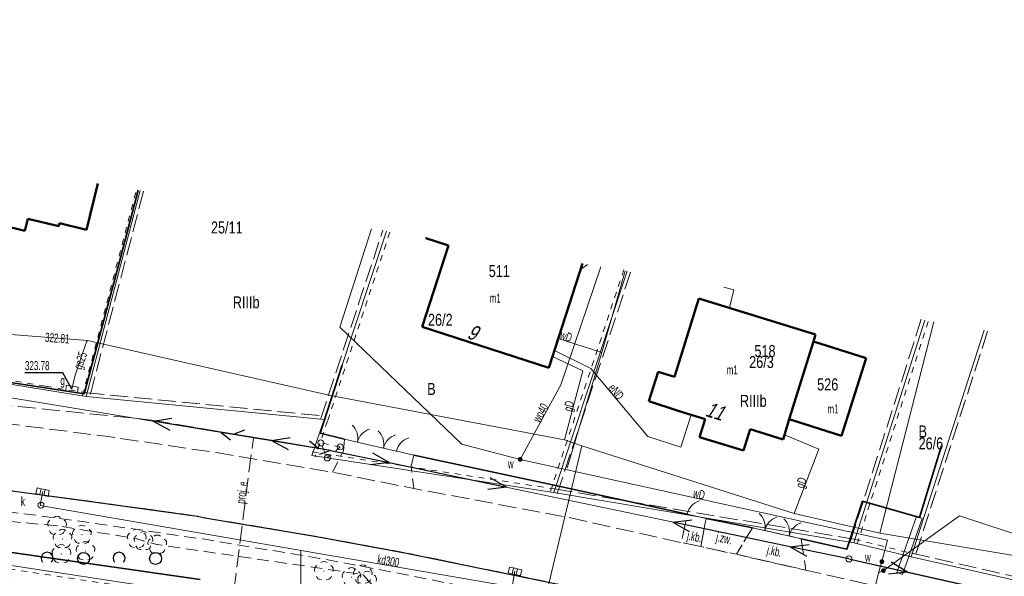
# Model space of a CAD drawing. Header units: metres. Extents: x 7428509 to 7430603, y 5527625 to 5529161.
# Tile 3 of 26: x 7428616 to 7428698, y 5529112 to 5529159. Entities that reach past the tile are written whole.
import ezdxf
from ezdxf.enums import TextEntityAlignment as Align

# ---------------------------------------------------------------- set-up
doc = ezdxf.new("R2010")
doc.units = ezdxf.units.M
for name, pattern in [('0.5_0.5', [1, 0.5, -0.5]), ('1.0_0.5', [1.5, 1, -0.5]), ('1.5_0.5', [2, 1.5, -0.5]), ('219-500', [0]), ('otob_500', [0]), ('otof_500', [0]), ('suep_nn_500', [0]), ('supp_500', [1, 0.5, -0.5]), ('sutp_500', [0])]:
    doc.linetypes.add(name, pattern=pattern)
doc.layers.get('0').update_dxf_attribs({"color": 2, "lineweight": 5})
doc.styles.get("Standard").update_dxf_attribs({"font": 'Working1250', "width": 0.75})
doc.linetypes.add('902-500', pattern='A,3.75,0,[1,ksztalty.shx,S=0.5,R=0,X=0,Y=0],3.75', length=7.5)
doc.linetypes.add('otdn_500_short', pattern='A,2.5,0,[21,ksztalty.shx,S=0.5,R=0,X=-1,Y=0],0.5', length=3)

# ---------------------------------------------------------------- blocks, each defined once
blk = doc.blocks.new('US22')
at = {"color": 0, "linetype": 'Continuous', "lineweight": 13}
blk.add_circle((0, 0), 0.25, dxfattribs=at)
blk = doc.blocks.new('US05')
at = {"color": 0, "linetype": 'Continuous', "lineweight": 13}
for p, q in [((-0.525, -0.25), (-0.525, 0.25)), ((-0.525, 0.25), (-0.175, 0.25)), ((-0.175, -0.25), (-0.175, 0.25)), ((-0.175, 0.25), (0.175, 0.25)), ((0.175, -0.25), (0.175, 0.25)), ((0.175, 0.25), (0.525, 0.25)), ((0.525, -0.25), (0.525, 0.25)), ((-0.525, -0.25), (-0.175, -0.25)), ((-0.175, -0.25), (0.175, -0.25)), ((0.175, -0.25), (0.525, -0.25))]:
    blk.add_line(p, q, dxfattribs=at)
blk = doc.blocks.new('OP021')
at = {"linetype": 'Continuous', "lineweight": 13}
h = blk.add_hatch(color=0, dxfattribs=at)
edge = h.paths.add_edge_path()
edge.add_arc((0, 0), 0.05, 0, 360)
at = {"color": 0, "linetype": 'Continuous', "lineweight": 13}
for centre, start, end in [((-0.38, 0.124), 121.308, 202.548), ((0, 0.4), 49.272, 130.728), ((0.38, 0.124), 337.452, 58.692), ((-0.235, -0.324), 193.221, 274.871), ((0.235, -0.324), 265.129, 346.779)]:
    blk.add_arc(centre, 0.4, start, end, dxfattribs=at)
blk = doc.blocks.new('PW01')
at = {"linetype": 'Continuous', "lineweight": 13}
h = blk.add_hatch(color=0, dxfattribs=at)
edge = h.paths.add_edge_path()
edge.add_arc((0, 0), 0.045, 0, 360)
blk = doc.blocks.new('US20')
at = {"color": 0, "linetype": 'Continuous', "lineweight": 13}
for p, q in [((-0.5, -0.25), (-0.5, 0.25)), ((-0.5, 0.25), (0.5, 0.25)), ((0.5, -0.25), (0.5, 0.25)), ((-0.5, -0.25), (0.5, -0.25))]:
    blk.add_line(p, q, dxfattribs=at)
blk = doc.blocks.new('US25')
at = {"linetype": 'Continuous', "lineweight": 0}
h = blk.add_hatch(color=0, dxfattribs=at)
edge = h.paths.add_edge_path()
edge.add_arc((0, 0), 0.2, 0, 360)
blk = doc.blocks.new('US15')
at = {"color": 0, "linetype": 'Continuous', "lineweight": 13}
blk.add_circle((0, 0), 0.25, dxfattribs=at)
blk = doc.blocks.new('SUEP1')
at = {"color": 0, "linetype": 'Continuous'}
for p, q in [((0, 0), (5, 0)), ((5, 0), (3.5, 0.5)), ((5, 0), (3.5, -0.5)), ((5, 0), (15, 0)), ((15, 0), (13.5, 0.5)), ((15, 0), (13.5, -0.5))]:
    blk.add_line(p, q, dxfattribs=at)
blk = doc.blocks.new('SUTP')
at = {"color": 0, "linetype": 'Continuous'}
for p, q in [((0, 0), (0.866, 0.5)), ((0, 0), (9.232, 0)), ((1.866, -0.5), (1, 0)), ((7.366, -0.5), (8.232, 0)), ((9.232, 0), (8.366, 0.5))]:
    blk.add_line(p, q, dxfattribs=at)
blk = doc.blocks.new('SM05')
at = {"color": 0, "linetype": 'Continuous', "lineweight": 13}
blk.add_circle((0, 0), 0.25, dxfattribs=at)
blk = doc.blocks.new('OK04')
at = {"color": 0, "linetype": 'Continuous', "lineweight": 0}
blk.add_arc((1.5, 0.001), 1.5, 120, 180, dxfattribs=at)
blk = doc.blocks.new('OK02')
at = {"color": 0, "linetype": 'Continuous', "lineweight": 0}
for centre, start, end in [((-1.5, 0), 0, 60), ((1.5, 0), 120, 180)]:
    blk.add_arc(centre, 1.5, start, end, dxfattribs=at)
blk = doc.blocks.new('OTZK2')
at = {"color": 0, "linetype": 'Continuous'}
blk.add_arc((0, 0), 0.5, 318.85, 221.162, dxfattribs=at)
blk = doc.blocks.new('OTZK1')
at = {"color": 0, "linetype": 'Continuous'}
blk.add_circle((0, 0), 0.5, dxfattribs=at)

msp = doc.modelspace()

# ---------------------------------------------------------------- linework, layer by layer
at = {"layer": '217-Granica konturu po granicy działki', "color": 3, "linetype": '1.5_0.5', "lineweight": 18}
for p, q in [((7428626.5401, 5529144.6101), (7428622.0401, 5529127.4241)), ((7428626.5401, 5529144.6101), (7428626.5401, 5529144.6101)), ((7428626.5401, 5529144.6101), (7428626.5401, 5529144.6101)), ((7428641.325, 5529125.6539), (7428646.514, 5529141.3769)), ((7428646.514, 5529141.3769), (7428646.514, 5529141.3769)), ((7428646.514, 5529141.3769), (7428646.514, 5529141.3769)), ((7428667.1727, 5529137.8615), (7428661.0547, 5529119.3955)), ((7428667.1727, 5529137.8615), (7428667.1727, 5529137.8615)), ((7428667.1727, 5529137.8615), (7428667.1727, 5529137.8615)), ((7428685.4941, 5529115.3812), (7428691.4191, 5529133.9372)), ((7428691.4191, 5529133.9372), (7428691.4191, 5529133.9372)), ((7428691.4191, 5529133.9372), (7428691.4191, 5529133.9372)), ((7428696.9436, 5529132.9339), (7428690.8556, 5529114.0279)), ((7428696.9436, 5529132.9339), (7428696.9436, 5529132.9339)), ((7428696.9436, 5529132.9339), (7428696.9436, 5529132.9339)), ((7428621.7791, 5529127.7985), (7428621.7791, 5529127.7985)), ((7428621.7791, 5529127.7985), (7428621.7791, 5529127.7985)), ((7428621.7791, 5529127.7985), (7428641.6391, 5529125.8585)), ((7428622.0401, 5529127.4241), (7428622.0401, 5529127.4241)), ((7428622.0401, 5529127.4241), (7428622.0401, 5529127.4241)), ((7428641.325, 5529125.6539), (7428641.325, 5529125.6539)), ((7428641.325, 5529125.6539), (7428641.325, 5529125.6539)), ((7428641.6391, 5529125.8585), (7428641.6391, 5529125.8585)), ((7428641.6391, 5529125.8585), (7428641.6391, 5529125.8585)), ((7428660.8198, 5529119.7858), (7428660.8198, 5529119.7858)), ((7428660.8198, 5529119.7858), (7428660.8198, 5529119.7858)), ((7428660.8198, 5529119.7858), (7428685.8298, 5529115.5858)), ((7428661.0547, 5529119.3955), (7428661.0547, 5529119.3955)), ((7428661.0547, 5529119.3955), (7428661.0547, 5529119.3955)), ((7428685.4941, 5529115.3812), (7428685.4941, 5529115.3812)), ((7428685.4941, 5529115.3812), (7428685.4941, 5529115.3812)), ((7428685.8298, 5529115.5858), (7428685.8298, 5529115.5858)), ((7428685.8298, 5529115.5858), (7428685.8298, 5529115.5858)), ((7428690.636, 5529114.4125), (7428690.636, 5529114.4125)), ((7428690.636, 5529114.4125), (7428690.636, 5529114.4125)), ((7428690.636, 5529114.4125), (7428717.486, 5529108.3525)), ((7428690.8556, 5529114.0279), (7428690.8556, 5529114.0279)), ((7428690.8556, 5529114.0279), (7428690.8556, 5529114.0279))]:
    msp.add_line(p, q, dxfattribs=at)
at = {"layer": '218-Granica użytku po granicy działki', "color": 3, "linetype": '0.5_0.5', "lineweight": 18}
for p, q in [((7428621.4599, 5529127.5759), (7428625.9599, 5529144.7619)), ((7428625.9599, 5529144.7619), (7428625.9599, 5529144.7619)), ((7428625.9599, 5529144.7619), (7428625.9599, 5529144.7619)), ((7428647.084, 5529141.1891), (7428641.895, 5529125.4661)), ((7428647.084, 5529141.1891), (7428647.084, 5529141.1891)), ((7428647.084, 5529141.1891), (7428647.084, 5529141.1891)), ((7428660.4853, 5529119.5845), (7428666.6033, 5529138.0505)), ((7428666.6033, 5529138.0505), (7428666.6033, 5529138.0505)), ((7428666.6033, 5529138.0505), (7428666.6033, 5529138.0505)), ((7428691.9909, 5529133.7548), (7428686.0659, 5529115.1988)), ((7428691.9909, 5529133.7548), (7428691.9909, 5529133.7548)), ((7428691.9909, 5529133.7548), (7428691.9909, 5529133.7548)), ((7428696.9436, 5529132.9339), (7428690.8556, 5529114.0279)), ((7428696.9436, 5529132.9339), (7428696.9436, 5529132.9339)), ((7428696.9436, 5529132.9339), (7428696.9436, 5529132.9339)), ((7428603.028, 5529130.8361), (7428618.368, 5529128.3561)), ((7428618.368, 5529128.3561), (7428618.368, 5529128.3561)), ((7428618.368, 5529128.3561), (7428618.368, 5529128.3561)), ((7428618.3683, 5529128.3561), (7428618.3683, 5529128.3561)), ((7428618.3683, 5529128.3561), (7428618.3683, 5529128.3561)), ((7428618.3683, 5529128.3561), (7428621.7983, 5529127.7961)), ((7428621.7791, 5529127.7985), (7428621.7791, 5529127.7985)), ((7428621.7791, 5529127.7985), (7428621.7791, 5529127.7985)), ((7428621.7791, 5529127.7985), (7428641.6391, 5529125.8585)), ((7428621.7983, 5529127.7961), (7428621.7983, 5529127.7961)), ((7428621.7983, 5529127.7961), (7428621.7983, 5529127.7961)), ((7428621.4599, 5529127.5759), (7428621.4599, 5529127.5759)), ((7428621.4599, 5529127.5759), (7428621.4599, 5529127.5759)), ((7428641.8938, 5529125.4631), (7428640.8738, 5529122.4731)), ((7428641.6391, 5529125.8585), (7428641.6391, 5529125.8585)), ((7428641.6391, 5529125.8585), (7428641.6391, 5529125.8585)), ((7428641.8938, 5529125.4631), (7428641.8938, 5529125.4631)), ((7428641.8938, 5529125.4631), (7428641.8938, 5529125.4631)), ((7428641.895, 5529125.4661), (7428641.895, 5529125.4661)), ((7428641.895, 5529125.4661), (7428641.895, 5529125.4661)), ((7428640.6353, 5529122.8667), (7428640.6353, 5529122.8667)), ((7428640.6353, 5529122.8667), (7428640.6353, 5529122.8667)), ((7428640.6353, 5529122.8667), (7428660.8153, 5529119.7867)), ((7428640.8738, 5529122.4731), (7428640.8738, 5529122.4731)), ((7428640.8738, 5529122.4731), (7428640.8738, 5529122.4731)), ((7428660.4853, 5529119.5845), (7428660.4853, 5529119.5845)), ((7428660.4853, 5529119.5845), (7428660.4853, 5529119.5845)), ((7428660.8153, 5529119.7867), (7428660.8153, 5529119.7867)), ((7428660.8153, 5529119.7867), (7428660.8153, 5529119.7867)), ((7428660.8198, 5529119.7858), (7428660.8198, 5529119.7858)), ((7428660.8198, 5529119.7858), (7428660.8198, 5529119.7858)), ((7428660.8198, 5529119.7858), (7428685.8298, 5529115.5858)), ((7428685.8298, 5529115.5858), (7428685.8298, 5529115.5858)), ((7428685.8298, 5529115.5858), (7428685.8298, 5529115.5858)), ((7428685.8511, 5529115.5813), (7428685.8511, 5529115.5813)), ((7428685.8511, 5529115.5813), (7428685.8511, 5529115.5813)), ((7428685.8511, 5529115.5813), (7428690.6411, 5529114.4113)), ((7428686.0659, 5529115.1988), (7428686.0659, 5529115.1988)), ((7428686.0659, 5529115.1988), (7428686.0659, 5529115.1988)), ((7428647.4747, 5529108.2133), (7428610.1847, 5529113.9033)), ((7428690.636, 5529114.4125), (7428690.636, 5529114.4125)), ((7428690.636, 5529114.4125), (7428690.636, 5529114.4125)), ((7428690.636, 5529114.4125), (7428717.486, 5529108.3525)), ((7428690.6411, 5529114.4113), (7428690.6411, 5529114.4113)), ((7428690.6411, 5529114.4113), (7428690.6411, 5529114.4113)), ((7428690.8556, 5529114.0279), (7428690.8556, 5529114.0279)), ((7428690.8556, 5529114.0279), (7428690.8556, 5529114.0279))]:
    msp.add_line(p, q, dxfattribs=at)
at = {"layer": '219-działka ewidencyjna', "color": 7, "linetype": '219-500', "lineweight": 18, "flags": 128}
for points in [[(7428621.75, 5529127.5), (7428626.251, 5529144.686)], [(7428641.61, 5529125.56), (7428646.799, 5529141.283)], [(7428660.77, 5529119.49), (7428666.888, 5529137.956)], [(7428685.78, 5529115.29), (7428691.705, 5529133.846)], [(7428690.57, 5529114.12), (7428696.658, 5529133.026)], [(7428602.98, 5529130.54), (7428618.32, 5529128.06)], [(7428618.32, 5529128.06), (7428621.75, 5529127.5)], [(7428621.75, 5529127.5), (7428641.61, 5529125.56)], [(7428641.61, 5529125.56), (7428640.59, 5529122.57)], [(7428640.59, 5529122.57), (7428660.77, 5529119.49)], [(7428660.77, 5529119.49), (7428685.78, 5529115.29)], [(7428685.78, 5529115.29), (7428690.57, 5529114.12)], [(7428610.23, 5529114.2), (7428647.52, 5529108.51)], [(7428690.57, 5529114.12), (7428717.42, 5529108.06)]]:
    msp.add_lwpolyline(points, dxfattribs=at)
at = {"layer": '312-budynek ewidencyjny', "color": 7, "linetype": 'CONTINUOUS', "lineweight": 50, "flags": 128}
for points in [[(7428622.721, 5529145.27), (7428621.79, 5529141.39)], [(7428616.63, 5529141.3), (7428607.35, 5529143.58)], [(7428616.88, 5529142.32), (7428616.63, 5529141.3)], [(7428619.47, 5529141.69), (7428616.88, 5529142.32)], [(7428619.53, 5529141.94), (7428619.47, 5529141.69)], [(7428621.79, 5529141.39), (7428619.53, 5529141.94)], [(7428649.78, 5529133.29), (7428651.98, 5529140.09)], [(7428650.1, 5529140.7), (7428650.111, 5529140.734)], [(7428651.98, 5529140.09), (7428650.1, 5529140.7)], [(7428663.148, 5529138.575), (7428660.34, 5529129.88)], [(7428670.84, 5529129.13), (7428672.85, 5529135.67)], [(7428672.85, 5529135.67), (7428682.6, 5529132.66)], [(7428660.34, 5529129.88), (7428649.78, 5529133.29)], [(7428682.6, 5529132.66), (7428682.42, 5529132.08)], [(7428682.42, 5529132.08), (7428680.41, 5529125.59)], [(7428680.41, 5529125.59), (7428682.42, 5529132.08)], [(7428682.42, 5529132.08), (7428686.83, 5529130.68)], [(7428686.83, 5529130.68), (7428684.77, 5529124.21)], [(7428668.69, 5529127.09), (7428669.46, 5529129.56)], [(7428669.46, 5529129.56), (7428670.84, 5529129.13)], [(7428671.15, 5529126.3), (7428668.69, 5529127.09)], [(7428673.39, 5529125.61), (7428671.15, 5529126.3)], [(7428672.92, 5529124.11), (7428673.39, 5529125.61)], [(7428680.41, 5529125.59), (7428679.9, 5529123.91)], [(7428684.77, 5529124.21), (7428680.41, 5529125.59)], [(7428677.15, 5529124.76), (7428676.6, 5529122.98)], [(7428679.9, 5529123.91), (7428677.15, 5529124.76)], [(7428676.6, 5529122.98), (7428672.92, 5529124.11)]]:
    msp.add_lwpolyline(points, dxfattribs=at)
at = {"layer": 'brama', "color": 7, "linetype": 'otob_500', "lineweight": 18, "flags": 128}
for points in [[(7428643.31, 5529123.92), (7428645.46, 5529123.43), (7428647.65, 5529122.94)], [(7428677.34, 5529116.54), (7428679.37, 5529116.09), (7428681.41, 5529115.63)]]:
    msp.add_lwpolyline(points, dxfattribs=at)
at = {"layer": 'chodnik', "color": 7, "linetype": '1.0_0.5', "lineweight": 18, "flags": 128}
msp.add_lwpolyline([(7428577.45, 5529124.53), (7428593.52, 5529122.49), (7428595.06, 5529122.29), (7428602.82, 5529121.31), (7428610.18, 5529120.34), (7428622.56, 5529118.69), (7428631.02, 5529117.52), (7428631.82, 5529117.34), (7428638.83, 5529116.19), (7428641.28, 5529115.77), (7428648.49, 5529114.43), (7428661.26, 5529111.82), (7428660.86, 5529110.12), (7428647.93, 5529112.73), (7428641.22, 5529113.99), (7428631.65, 5529115.58), (7428622.33, 5529116.93), (7428618.67, 5529117.44), (7428608.59, 5529118.74), (7428602.28, 5529119.55), (7428594.75, 5529120.52), (7428577.22, 5529122.65), (7428569.56, 5529123.88), (7428551.84, 5529126.04), (7428552.97, 5529127.71), (7428569.62, 5529125.6)], close=True, dxfattribs=at)
at = {"layer": 'furtka', "color": 7, "linetype": 'otof_500', "lineweight": 18, "flags": 128}
for points in [[(7428647.65, 5529122.94), (7428649.09, 5529122.61)], [(7428671.89, 5529117.69), (7428673.46, 5529117.32)]]:
    msp.add_lwpolyline(points, dxfattribs=at)
at = {"layer": 'jezdnia', "color": 7, "linetype": '1.5_0.5', "lineweight": 18, "flags": 128}
for points in [[(7429015.63, 5529029.45), (7429001, 5529026.47), (7428985.13, 5529029.83), (7428979.26, 5529031.13), (7428975.85, 5529032.01), (7428968.13, 5529033.91), (7428954.64, 5529037.37), (7428950.03, 5529038.62), (7428944.36, 5529040.12), (7428942.32, 5529040.67), (7428936.66, 5529042.21), (7428921.9, 5529046.09), (7428921.02, 5529046.33), (7428916.2, 5529047.65), (7428914.63, 5529048.13), (7428898.27, 5529052.69), (7428875.47, 5529059.17), (7428867.72, 5529061.37), (7428860.33, 5529063.43), (7428851.8, 5529065.86), (7428847.4, 5529067.1), (7428837.78, 5529069.77), (7428832.02, 5529071.41), (7428821.73, 5529074.23), (7428797.22, 5529080.42), (7428791.19, 5529081.86), (7428777.6, 5529085.09), (7428771.06, 5529086.54), (7428759, 5529089.42), (7428746.8, 5529092.23), (7428720.32, 5529098.44), (7428713.95, 5529099.92), (7428693.42, 5529104.68), (7428675.82, 5529108.68), (7428669.97, 5529110), (7428668.39, 5529110.33), (7428661.26, 5529111.82), (7428648.49, 5529114.43), (7428641.28, 5529115.77), (7428638.83, 5529116.19), (7428631.82, 5529117.34), (7428631.02, 5529117.52), (7428622.56, 5529118.69), (7428610.18, 5529120.34), (7428602.82, 5529121.31), (7428595.06, 5529122.29), (7428593.52, 5529122.49), (7428594.44, 5529128.03), (7428600.44, 5529127.28), (7428602.74, 5529126.94), (7428604.35, 5529126.69), (7428609.72, 5529125.92), (7428623.38, 5529124.18), (7428632.81, 5529122.78), (7428642.31, 5529121.18), (7428649.09, 5529119.81), (7428662.01, 5529117.4), (7428671.4, 5529115.31), (7428673.03, 5529114.97), (7428675.99, 5529114.33), (7428681.79, 5529113), (7428687.81, 5529111.65), (7428692.28, 5529110.63), (7428708.59, 5529106.6), (7428710.92, 5529106.22), (7428733.77, 5529100.81), (7428747.51, 5529097.6), (7428759.76, 5529094.89), (7428772.57, 5529091.85), (7428779.38, 5529090.33), (7428784.59, 5529089.2), (7428790.41, 5529087.8), (7428797.7, 5529086), (7428815.49, 5529081.58), (7428820.49, 5529080.14), (7428821.43, 5529079.81), (7428821.75, 5529079.94), (7428835.09, 5529076.32), (7428840.65, 5529074.81), (7428848.45, 5529072.58), (7428849.67, 5529072.26), (7428854.01, 5529071.08), (7428858.27, 5529069.82), (7428861.94, 5529068.73), (7428869.5, 5529066.58), (7428881.5, 5529063.23), (7428893.64, 5529059.8), (7428899.4, 5529058.13), (7428905.64, 5529056.41), (7428913.55, 5529054.17), (7428922.32, 5529051.87), (7428925.06, 5529051.09), (7428926.35, 5529050.74), (7428936.07, 5529048.03), (7428941.47, 5529046.47), (7428945.91, 5529045.28), (7428956.38, 5529042.62), (7428964.97, 5529040.42), (7428969.89, 5529039.16), (7428977.32, 5529037.55), (7428984.24, 5529035.82), (7429002.22, 5529031.88), (7429011.21, 5529030.26)], [(7428671.89, 5529117.69), (7428673.46, 5529117.32), (7428673.03, 5529114.97), (7428671.4, 5529115.31)], [(7428673.03, 5529114.97), (7428673.46, 5529117.32), (7428677.34, 5529116.54), (7428675.99, 5529114.33)], [(7428677.34, 5529116.54), (7428681.41, 5529115.63), (7428681.79, 5529113), (7428675.99, 5529114.33)]]:
    msp.add_lwpolyline(points, close=True, dxfattribs=at)
for points in [[(7428643.31, 5529123.92), (7428643.22, 5529122.93), (7428642.31, 5529121.18)], [(7428649.09, 5529122.61), (7428648.86, 5529121.68), (7428649.09, 5529119.81)]]:
    msp.add_lwpolyline(points, dxfattribs=at)
at = {"layer": 'krawężnik', "color": 7, "linetype": 'CONTINUOUS', "lineweight": 25, "flags": 128}
for points in [[(7428577.45, 5529124.53), (7428593.52, 5529122.49), (7428595.06, 5529122.29), (7428602.82, 5529121.31), (7428610.18, 5529120.34), (7428622.56, 5529118.69), (7428631.02, 5529117.52), (7428631.82, 5529117.34)], [(7428631.82, 5529117.34), (7428638.83, 5529116.19), (7428641.28, 5529115.77), (7428648.49, 5529114.43), (7428661.26, 5529111.82), (7428668.39, 5529110.33), (7428669.97, 5529110), (7428675.82, 5529108.68), (7428693.42, 5529104.68), (7428706.83, 5529101.58), (7428709.25, 5529101.01), (7428713.95, 5529099.92), (7428720.32, 5529098.44)]]:
    msp.add_lwpolyline(points, dxfattribs=at)
at = {"layer": 'ogrodzenie trwałe', "color": 7, "linetype": '902-500', "lineweight": 35, "flags": 128}
for points in [[(7428612.01, 5529129.18), (7428621.58, 5529127.72), (7428624.65, 5529139.16), (7428626.096, 5529144.711)], [(7428643.12, 5529130.11), (7428641.28, 5529124.44), (7428643.31, 5529123.92)], [(7428681.41, 5529115.63), (7428685.22, 5529114.75), (7428686.52, 5529118.75), (7428691.26, 5529117.4), (7428693.09, 5529123.37)], [(7428649.09, 5529122.61), (7428661.05, 5529120.05), (7428671.89, 5529117.69)], [(7428631.28, 5529112.23), (7428613.19, 5529114.81), (7428603.99, 5529116.05), (7428593.96, 5529117.51), (7428576.06, 5529120.31)], [(7428673.46, 5529117.32), (7428677.34, 5529116.54)]]:
    msp.add_lwpolyline(points, dxfattribs=at)
at = {"layer": 'przewód elektroenergetyczny niskiego napięcia', "color": 1, "linetype": 'suep_nn_500', "lineweight": 18, "flags": 128}
for points in [[(7428642.14, 5529123), (7428585.48, 5529132.32)], [(7428685.38, 5529113.94), (7428642.14, 5529123)], [(7428642.14, 5529123), (7428685.38, 5529113.94)], [(7428727.12, 5529104.57), (7428685.38, 5529113.94)]]:
    msp.add_lwpolyline(points, dxfattribs=at)
at = {"layer": 'przewód elektroenergetyczny podziemny', "color": 1, "linetype": 'CONTINUOUS', "lineweight": 18, "flags": 128}
msp.add_lwpolyline([(7428660.81, 5529131.34), (7428663.86, 5529129.82), (7428668.61, 5529124.16), (7428671.35, 5529123.28), (7428672.22, 5529125.97)], dxfattribs=at)
at = {"layer": 'przewód elektroenergetyczny podziemny - ob. projektowany', "color": 1, "linetype": '1.5_0.5', "lineweight": 18, "flags": 128}
for points in [[(7428512.21, 5529129.363), (7428522.79, 5529124.71), (7428528.98, 5529123.84), (7428539.84, 5529139.26), (7428570.93, 5529134.11), (7428585.52, 5529130.81), (7428594.36, 5529129.23), (7428601.52, 5529128.18), (7428609.69, 5529127.22), (7428616.15, 5529126.65), (7428627.25, 5529125.53)], [(7428627.25, 5529125.53), (7428635.71, 5529124.07), (7428633.06, 5529103.38), (7428637.6, 5529101.82)]]:
    msp.add_lwpolyline(points, dxfattribs=at)
at = {"layer": 'przewód gazowy', "color": 52, "linetype": 'CONTINUOUS', "lineweight": 18, "flags": 128}
for points in [[(7428540.29, 5529158.921), (7428536.66, 5529145.94), (7428538.64, 5529145.19), (7428553.75, 5529141.18), (7428566.51, 5529139.28), (7428580.28, 5529137.51), (7428588.67, 5529136.07), (7428604.8, 5529133.51), (7428621.86, 5529132.16), (7428642.15, 5529127.57), (7428661.65, 5529123.88), (7428663.1, 5529123.38)], [(7428687.95, 5529116.1), (7428692.451, 5529133.723)], [(7428620.57, 5529128.11), (7428620.85, 5529129.27), (7428621.8, 5529132.04), (7428621.86, 5529132.16)], [(7428661.65, 5529123.88), (7428663.2, 5529129.64), (7428660.65, 5529130.84)], [(7428680.82, 5529117.72), (7428682.87, 5529123.1), (7428680.02, 5529124.29)], [(7428663.1, 5529123.38), (7428657.84, 5529101.45), (7428649.01, 5529104.6), (7428644.29, 5529095.45), (7428640.94, 5529089.185)], [(7428663.1, 5529123.38), (7428680.82, 5529117.72), (7428687.95, 5529116.1), (7428709.45, 5529112.5), (7428767.28, 5529099.27), (7428803.26, 5529091.2), (7428856.79, 5529076.75)]]:
    msp.add_lwpolyline(points, dxfattribs=at)
at = {"layer": 'przewód kanalizacyjny', "color": 34, "linetype": 'CONTINUOUS', "lineweight": 18, "flags": 128}
for points in [[(7428618.14, 5529119.57), (7428617.93, 5529118.39)], [(7428617.93, 5529118.39), (7428657.29, 5529111.62), (7428696.62, 5529102.95), (7428732.4, 5529094.35), (7428775.64, 5529084.5), (7428818.37, 5529074.13), (7428846.73, 5529066.34), (7428891.82, 5529053.31), (7428933.55, 5529041.82), (7428977.84, 5529030.47), (7428999.53, 5529025.82), (7429019.83, 5529022.03)], [(7428639.67, 5529114.65), (7428639.73, 5529098.98), (7428638.8, 5529098.29), (7428633.365, 5529090.682)], [(7428657.52, 5529112.91), (7428657.29, 5529111.62)]]:
    msp.add_lwpolyline(points, dxfattribs=at)
at = {"layer": 'przewód telekomunikacyjny napowietrzny', "color": 30, "linetype": 'sutp_500', "lineweight": 18, "flags": 128}
for points in [[(7428585.48, 5529132.32), (7428642.14, 5529123)], [(7428642.14, 5529123), (7428585.48, 5529132.32)]]:
    msp.add_lwpolyline(points, dxfattribs=at)
at = {"layer": 'przewód wodociągowy', "color": 5, "linetype": 'CONTINUOUS', "lineweight": 18, "flags": 128}
for points in [[(7428642.93, 5529133.27), (7428645.571, 5529141.486)], [(7428663.582, 5529138.504), (7428662.99, 5529138.08)], [(7428657.96, 5529122.25), (7428661.36, 5529128.47), (7428664.697, 5529138.319)], [(7428664.76, 5529131.16), (7428666.725, 5529137.983)], [(7428674.934, 5529136.624), (7428675.79, 5529136.39), (7428675.43, 5529134.88)], [(7428683.96, 5529096.04), (7428687.85, 5529112.79), (7428688.13, 5529113.72), (7428688.59, 5529115.51), (7428657.96, 5529122.25), (7428653.09, 5529123.52), (7428642.93, 5529133.27)], [(7428664.76, 5529131.16), (7428661.13, 5529132.33)], [(7428661.88, 5529121.54), (7428664.76, 5529131.16)], [(7428880.14, 5529073.39), (7428841.06, 5529083.64), (7428837.37, 5529084.6), (7428821.6, 5529087.83), (7428802.91, 5529093.15), (7428776.96, 5529098.43), (7428725.81, 5529107.25), (7428710.75, 5529112.22), (7428694.61, 5529117.54), (7428688.27, 5529112.98), (7428687.85, 5529112.79)]]:
    msp.add_lwpolyline(points, dxfattribs=at)
at = {"layer": 'rzędna-Atr2', "color": 7, "flags": 128}
msp.add_lwpolyline([(7428620.57, 5529128.11), (7428619.8, 5529129.46), (7428616.654, 5529129.46)], dxfattribs=at)
at = {"layer": 'słup przewodów napowietrznych', "color": 7, "linetype": 'supp_500', "lineweight": 18, "flags": 128}
for points in [[(7428642.95, 5529123.29), (7428641.88, 5529122.37), (7428641.33, 5529123.62)], [(7428642.95, 5529123.29), (7428641.33, 5529123.62)]]:
    msp.add_lwpolyline(points, dxfattribs=at)
at = {"layer": 'zadrzewienie  zakrzewienie', "color": 7, "linetype": '1.0_0.5', "lineweight": 18, "flags": 128}
msp.add_lwpolyline([(7428578, 5529120.87), (7428583.89, 5529120.18), (7428587.66, 5529119.37), (7428595.74, 5529118.94), (7428598.5, 5529118.64), (7428619.33, 5529116.71), (7428625.98, 5529115.63), (7428626.54, 5529115.44), (7428627.69, 5529115.14), (7428644.84, 5529112.65), (7428647.17, 5529110), (7428638.52, 5529093.9), (7428634.78, 5529095.56), (7428639.23, 5529107.96), (7428630.79, 5529109.9), (7428629.87, 5529105.18), (7428619.69, 5529110.96), (7428592.97, 5529116.7), (7428577.46, 5529119.28)], close=True, dxfattribs=at)
at = {"layer": 'ściana oporowa (linia)', "color": 0, "linetype": 'otdn_500_short', "lineweight": 18}
for p, q in [((7428691.02425, 5529117.483), (7428689.38425, 5529112.823)), ((7428691.02425, 5529117.483), (7428691.26, 5529117.4)), ((7428689.38425, 5529112.823), (7428689.62, 5529112.74))]:
    msp.add_line(p, q, dxfattribs=at)
at = {"layer": 'ściana oporowa (linia)', "color": 0, "lineweight": 18}
for p, q in [((7428691.49575, 5529117.317), (7428689.85575, 5529112.657)), ((7428691.49575, 5529117.317), (7428691.26, 5529117.4)), ((7428689.85575, 5529112.657), (7428689.62, 5529112.74))]:
    msp.add_line(p, q, dxfattribs=at)

# ---------------------------------------------------------------- block references
at = {"layer": 'brama', "color": 7, "linetype": 'CONTINUOUS', "lineweight": 18}
for p, rotation in [((7428644.385, 5529123.675), 347.161), ((7428646.555, 5529123.185), 347.388), ((7428678.355, 5529116.315), 347.501), ((7428680.39, 5529115.86), 347.293)]:
    msp.add_blockref('OK02', p, dxfattribs=dict(at, rotation=rotation))
at = {"layer": 'drzewo liściaste', "color": 94, "linetype": 'CONTINUOUS', "lineweight": 18}
for p in [(7428619.33, 5529116.71), (7428619.79, 5529115.62), (7428621.41, 5529115.97), (7428625.98, 5529115.63), (7428626.54, 5529115.44), (7428621.71, 5529114.6), (7428627.69, 5529115.14), (7428619.69, 5529114.35), (7428641.59, 5529112.93), (7428643.89, 5529112.42), (7428644.84, 5529112.65), (7428645.19, 5529112.13)]:
    msp.add_blockref('OP021', p, dxfattribs=at)
at = {"layer": 'furtka', "color": 7, "linetype": 'CONTINUOUS', "lineweight": 18}
for p, rotation in [((7428647.65, 5529122.94), 347.093), ((7428671.89, 5529117.69), 346.739)]:
    msp.add_blockref('OK04', p, dxfattribs=dict(at, rotation=rotation))
at = {"layer": 'kratka ściekowa', "color": 34, "linetype": 'CONTINUOUS', "lineweight": 18}
for p, rotation in [((7428618.12, 5529119.52), 347.628), ((7428657.52, 5529112.91), 347.851)]:
    msp.add_blockref('US05', p, dxfattribs=dict(at, rotation=rotation))
at = {"layer": 'przewód elektroenergetyczny niskiego napięcia', "color": 1, "linetype": 'CONTINUOUS', "lineweight": 18}
for p, rotation in [((7428642.14, 5529123), 170.659), ((7428642.14, 5529123), 348.166), ((7428685.38, 5529113.94), 168.166), ((7428685.38, 5529113.94), 347.348)]:
    msp.add_blockref('SUEP1', p, dxfattribs=dict(at, rotation=rotation))
at = {"layer": 'przewód telekomunikacyjny napowietrzny', "color": 30, "linetype": 'CONTINUOUS', "lineweight": 18, "rotation": 170.659}
msp.add_blockref('SUTP', (7428642.14, 5529123), dxfattribs=at)
at = {"layer": 'rzędna', "color": 52, "linetype": 'CONTINUOUS', "lineweight": 18}
for p in [(7428621.86, 5529132.16), (7428620.85, 5529129.27), (7428620.57, 5529128.11)]:
    msp.add_blockref('PW01', p, dxfattribs=at)
at = {"layer": 'szafa gazowa lub kontener', "color": 52, "linetype": 'CONTINUOUS', "lineweight": 18, "rotation": 351.495}
msp.add_blockref('US20', (7428620.57, 5529128.11), dxfattribs=at)
at = {"layer": 'słup przewodów napowietrznych', "color": 7, "linetype": 'CONTINUOUS', "lineweight": 18}
for name, p in [('SM05', (7428641.33, 5529123.62)), ('SM05', (7428642.95, 5529123.29)), ('SM05', (7428641.88, 5529122.37)), ('US15', (7428685.38, 5529113.94))]:
    msp.add_blockref(name, p, dxfattribs=at)
at = {"layer": 'właz do komory lub kanału - okrągły', "color": 7, "linetype": 'CONTINUOUS', "lineweight": 18, "rotation": 80.863}
msp.add_blockref('US22', (7428617.99, 5529118.43), dxfattribs=at)
at = {"layer": 'zadrzewienie  zakrzewienie', "color": 7, "linetype": 'CONTINUOUS', "lineweight": 18}
for name, p in [('OTZK2', (7428618.504, 5529113.997)), ('OTZK1', (7428621.546, 5529113.986)), ('OTZK2', (7428624.504, 5529113.997)), ('OTZK1', (7428627.546, 5529113.986))]:
    msp.add_blockref(name, p, dxfattribs=at)
at = {"layer": 'zasuwa lub zawór', "color": 5, "linetype": 'CONTINUOUS', "lineweight": 18}
for p in [(7428657.96, 5529122.25), (7428688.13, 5529113.72), (7428688.26, 5529112.97)]:
    msp.add_blockref('US25', p, dxfattribs=at)

# ---------------------------------------------------------------- texts
at = {"layer": '210-oznaczenie konturu użytku gruntowego', "color": 3, "linetype": 'CONTINUOUS', "lineweight": 18, "width": 0.79}
for s, p in [('RIIIb', (7428633.99, 5529134.85)), ('B', (7428650.21, 5529127.62)), ('RIIIb', (7428676.29, 5529126.63)), ('B', (7428691.19, 5529124.08))]:
    msp.add_text(s, height=1, dxfattribs=at).set_placement(p)
at = {"layer": '211-numer działki ewidencyjnej', "color": 7, "linetype": 'CONTINUOUS', "lineweight": 18, "width": 0.79}
for s, p in [('25/11', (7428632.17, 5529141.09)), ('26/2', (7428650.27, 5529133.39)), ('26/3', (7428677.06, 5529129.87))]:
    msp.add_text(s, height=1, dxfattribs=at).set_placement(p)
msp.add_text('26/6', height=1, dxfattribs=at).set_placement((7428691.19, 5529124.08), align=Align.TOP_LEFT)
at = {"layer": '238-Punkt adresowy budynku', "color": 7, "linetype": 'CONTINUOUS', "lineweight": 25, "oblique": 15, "width": 0.79}
for s, rotation, p in [('9', 342.016, (7428653.46, 5529132.36)), ('11', 342.864, (7428673.32, 5529125.89))]:
    msp.add_text(s, height=1.25, rotation=rotation, dxfattribs=at).set_placement(p)
at = {"layer": '312-oznaczenie budynku ewidencyjnego', "color": 7, "linetype": 'CONTINUOUS', "lineweight": 18, "width": 0.79}
msp.add_text('511', height=1, dxfattribs=at).set_placement((7428656.22, 5529137.95), align=Align.MIDDLE_CENTER)
msp.add_text('518', height=1, dxfattribs=at).set_placement((7428677.5, 5529131.79), align=Align.TOP_LEFT)
msp.add_text('526', height=1, dxfattribs=at).set_placement((7428682.73, 5529128))
at = {"layer": '312-oznaczenie budynku ewidencyjnego-Atr117', "color": 7, "width": 0.667}
for p in [(7428655.88, 5529135.69), (7428684.05, 5529126.45)]:
    msp.add_text('m1', height=0.75, dxfattribs=at).set_placement(p, align=Align.MIDDLE_CENTER)
msp.add_text('m1', height=0.75, dxfattribs=at).set_placement((7428675.65, 5529129.33), align=Align.CENTER)
at = {"layer": 'jezdnia-Atr17', "color": 7, "width": 0.667}
for s, rotation, p in [('j.kb.', 348.218, (7428671.83, 5529115.56)), ('j.zw.', 347.8, (7428674.25, 5529115.43)), ('j.kb.', 347.085, (7428678.49, 5529114.37))]:
    msp.add_text(s, height=0.75, rotation=rotation, dxfattribs=at).set_placement(p)
at = {"layer": 'przewód elektroenergetyczny podziemny - ob. projektowany-Atr1', "color": 1, "width": 0.667}
msp.add_text('proj. e', height=0.75, rotation=82.701, dxfattribs=at).set_placement((7428635, 5529118.51))
at = {"layer": 'przewód elektroenergetyczny podziemny-Atr1', "color": 1, "width": 0.667}
msp.add_text('eND', height=0.75, rotation=-50.105, dxfattribs=at).set_placement((7428665.25, 5529128.16))
at = {"layer": 'przewód gazowy-Atr1', "color": 40, "width": 0.667}
msp.add_text('gs25', height=0.75, rotation=71.07, dxfattribs=at).set_placement((7428621.04, 5529129.81), align=Align.MIDDLE_LEFT)
for rotation, p in [(74.846, (7428662.26, 5529126.18)), (69.048, (7428681.59, 5529119.77))]:
    msp.add_text('gD', height=0.75, rotation=rotation, dxfattribs=at).set_placement(p)
at = {"layer": 'przewód kanalizacyjny-Atr1', "color": 34, "width": 0.667}
msp.add_text('kd300', height=0.75, rotation=-9.76, dxfattribs=at).set_placement((7428646, 5529113.56))
at = {"layer": 'przewód wodociągowy-Atr1', "color": 5, "width": 0.667}
for s, rotation, p in [('wD', -17.813, (7428661.22, 5529132.3)), ('wo40', 61.337, (7428659.6, 5529125.25)), ('wD', -12.41, (7428672.33, 5529119.09))]:
    msp.add_text(s, height=0.75, rotation=rotation, dxfattribs=at).set_placement(p)
at = {"layer": 'rzędna-Atr2', "color": 52, "width": 0.667}
msp.add_text('322.81', height=0.75, rotation=355.475, dxfattribs=at).set_placement((7428618.33, 5529132.44), align=Align.MIDDLE_LEFT)
msp.add_text('323.78', height=0.75, dxfattribs=at).set_placement((7428616.654, 5529129.468), align=Align.BOTTOM_LEFT)
at = {"layer": 'szafa gazowa lub kontener-Atr17', "color": 52, "width": 0.667}
msp.add_text('g', height=0.75, dxfattribs=at).set_placement((7428619.61, 5529128.45))
at = {"layer": 'właz do komory lub kanału - okrągły-Atr17', "color": 7, "width": 0.667}
msp.add_text('k', height=0.75, dxfattribs=at).set_placement((7428616.32, 5529118.37))
at = {"layer": 'zasuwa lub zawór-Atr17', "color": 5, "width": 0.667}
for p in [(7428656.93, 5529121.5), (7428686.72, 5529113.71)]:
    msp.add_text('w', height=0.75, dxfattribs=at).set_placement(p)

doc.saveas('drawing.dxf')
